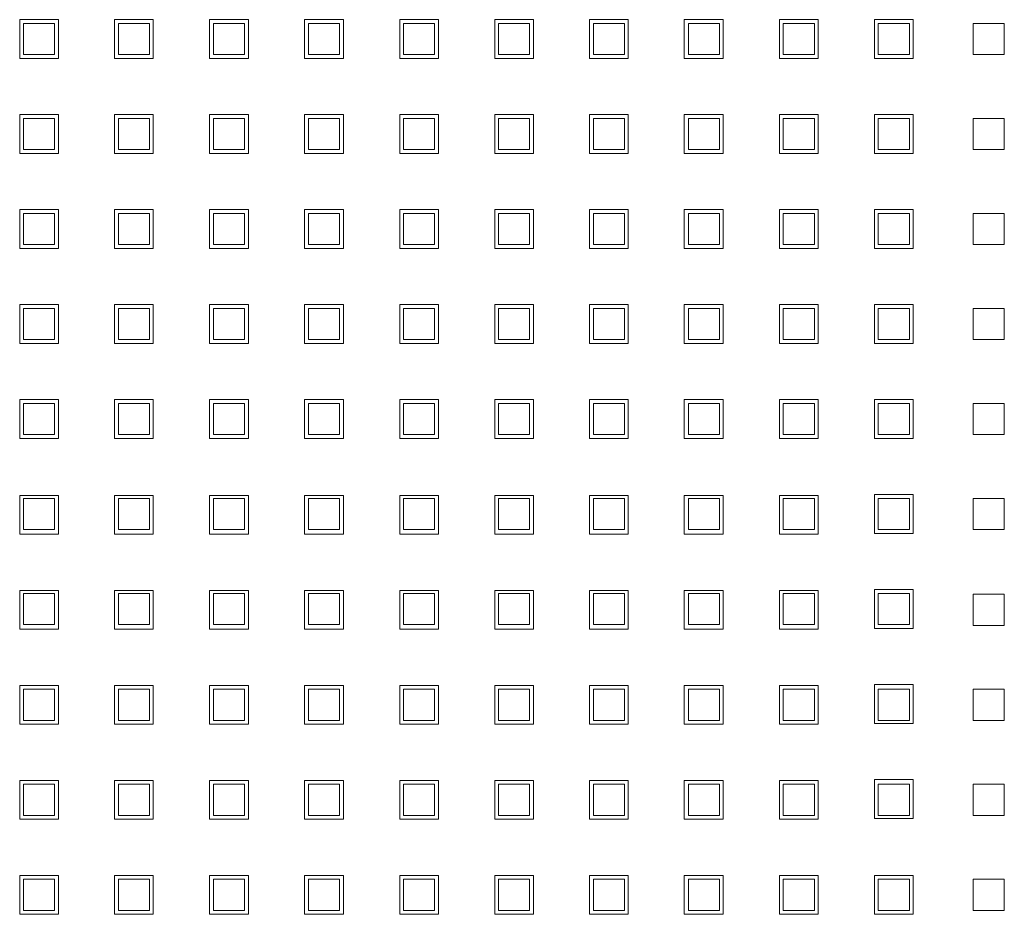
# Model space of a CAD drawing. Header units: millimetres. Extents: x -5941 to 19721, y -9230 to 6433.
# Tile 101 of 204: x 5874 to 5886, y -3925 to -3914. Entities that reach past the tile are written whole.
import ezdxf

# ---------------------------------------------------------------- set-up
doc = ezdxf.new("R2010")
doc.units = ezdxf.units.MM
doc.layers.add('GL-urzadzenia', color=6, linetype='Continuous', lineweight=20)

# ---------------------------------------------------------------- blocks, each defined once
blk = doc.blocks.new('RSen_55_ME_FB_SOg - fxza50a2veb - fully flat decoration panel - SH_daikin_tbq - standard-4997338-bottom')
at = {"lineweight": 18}
for p, q in [((46.47, 46.47), (46.47, 51.47)), ((46.47, 51.47), (51.47, 51.47)), ((50.97, 50.97), (46.97, 50.97)), ((46.97, 50.97), (46.97, 46.97)), ((50.97, 46.97), (50.97, 50.97)), ((51.47, 51.47), (51.47, 46.47)), ((58.67, 46.47), (58.67, 51.47)), ((58.67, 51.47), (63.67, 51.47)), ((63.2, 50.97), (59.2, 50.97)), ((59.2, 50.97), (59.2, 46.97)), ((63.2, 46.97), (63.2, 50.97)), ((63.67, 51.47), (63.67, 46.47)), ((70.93, 46.47), (70.93, 51.47)), ((70.93, 51.47), (75.93, 51.47)), ((75.43, 50.97), (71.43, 50.97)), ((71.43, 50.97), (71.43, 46.97)), ((75.43, 46.97), (75.43, 50.97)), ((75.93, 51.47), (75.93, 46.47)), ((83.16, 46.47), (83.16, 51.47)), ((83.16, 51.47), (88.16, 51.47)), ((87.66, 50.97), (83.66, 50.97)), ((83.66, 50.97), (83.66, 46.97)), ((87.66, 46.97), (87.66, 50.97)), ((88.16, 51.47), (88.16, 46.47)), ((95.42, 46.47), (95.42, 51.47)), ((95.42, 51.47), (100.42, 51.47)), ((99.89, 50.97), (95.89, 50.97)), ((95.89, 50.97), (95.89, 46.97)), ((99.89, 46.97), (99.89, 50.97)), ((100.42, 51.47), (100.42, 46.47)), ((107.65, 46.47), (107.65, 51.47)), ((107.65, 51.47), (112.65, 51.47)), ((112.12, 50.97), (108.12, 50.97)), ((108.12, 50.97), (108.12, 46.97)), ((112.12, 46.97), (112.12, 50.97)), ((112.65, 51.47), (112.65, 46.47)), ((119.85, 46.47), (119.85, 51.47)), ((119.85, 51.47), (124.85, 51.47)), ((124.35, 50.97), (120.35, 50.97)), ((120.35, 50.97), (120.35, 46.97)), ((124.35, 46.97), (124.35, 50.97)), ((124.85, 51.47), (124.85, 46.47)), ((132.05, 46.47), (132.05, 51.47)), ((132.05, 51.47), (137.05, 51.47)), ((136.58, 50.97), (132.58, 50.97)), ((132.58, 50.97), (132.58, 46.97)), ((136.58, 46.97), (136.58, 50.97)), ((137.05, 51.47), (137.05, 46.47)), ((144.31, 46.47), (144.31, 51.47)), ((144.31, 51.47), (149.31, 51.47)), ((148.81, 50.97), (144.81, 50.97)), ((144.81, 50.97), (144.81, 46.97)), ((148.81, 46.97), (148.81, 50.97)), ((149.31, 51.47), (149.31, 46.47)), ((156.54, 46.47), (156.54, 51.47)), ((156.54, 51.47), (161.54, 51.47)), ((161.04, 50.97), (157.04, 50.97)), ((157.04, 50.97), (157.04, 46.97)), ((161.04, 46.97), (161.04, 50.97)), ((161.54, 51.47), (161.54, 46.47)), ((169.27, 50.97), (173.27, 50.97)), ((169.27, 46.97), (169.27, 50.97)), ((173.27, 50.97), (173.27, 46.97)), ((46.97, 46.97), (50.97, 46.97)), ((59.2, 46.97), (63.2, 46.97)), ((71.43, 46.97), (75.43, 46.97)), ((83.66, 46.97), (87.66, 46.97)), ((95.89, 46.97), (99.89, 46.97)), ((108.12, 46.97), (112.12, 46.97)), ((120.35, 46.97), (124.35, 46.97)), ((132.58, 46.97), (136.58, 46.97)), ((144.81, 46.97), (148.81, 46.97)), ((157.04, 46.97), (161.04, 46.97)), ((173.27, 46.97), (169.27, 46.97)), ((51.47, 46.47), (46.47, 46.47)), ((63.67, 46.47), (58.67, 46.47)), ((75.93, 46.47), (70.93, 46.47)), ((88.16, 46.47), (83.16, 46.47)), ((100.42, 46.47), (95.42, 46.47)), ((112.65, 46.47), (107.65, 46.47)), ((124.85, 46.47), (119.85, 46.47)), ((137.05, 46.47), (132.05, 46.47)), ((149.31, 46.47), (144.31, 46.47)), ((161.54, 46.47), (156.54, 46.47)), ((46.47, 34.24), (46.47, 39.24)), ((46.47, 39.24), (51.47, 39.24)), ((50.97, 38.74), (46.97, 38.74)), ((46.97, 38.74), (46.97, 34.74)), ((50.97, 34.74), (50.97, 38.74)), ((51.47, 39.24), (51.47, 34.24)), ((58.67, 34.24), (58.67, 39.24)), ((58.67, 39.24), (63.67, 39.24)), ((63.2, 38.74), (59.2, 38.74)), ((59.2, 38.74), (59.2, 34.74)), ((63.2, 34.74), (63.2, 38.74)), ((63.67, 39.24), (63.67, 34.24)), ((70.93, 34.24), (70.93, 39.24)), ((70.93, 39.24), (75.93, 39.24)), ((75.43, 38.74), (71.43, 38.74)), ((71.43, 38.74), (71.43, 34.74)), ((75.43, 34.74), (75.43, 38.74)), ((75.93, 39.24), (75.93, 34.24)), ((83.16, 34.24), (83.16, 39.24)), ((83.16, 39.24), (88.16, 39.24)), ((87.66, 38.74), (83.66, 38.74)), ((83.66, 38.74), (83.66, 34.74)), ((87.66, 34.74), (87.66, 38.74)), ((88.16, 39.24), (88.16, 34.24)), ((95.42, 34.24), (95.42, 39.24)), ((95.42, 39.24), (100.42, 39.24)), ((99.89, 38.74), (95.89, 38.74)), ((95.89, 38.74), (95.89, 34.74)), ((99.89, 34.74), (99.89, 38.74)), ((100.42, 39.24), (100.42, 34.24)), ((107.65, 34.24), (107.65, 39.24)), ((107.65, 39.24), (112.65, 39.24)), ((112.12, 38.74), (108.12, 38.74)), ((108.12, 38.74), (108.12, 34.74)), ((112.12, 34.74), (112.12, 38.74)), ((112.65, 39.24), (112.65, 34.24)), ((119.85, 34.24), (119.85, 39.24)), ((119.85, 39.24), (124.85, 39.24)), ((124.35, 38.74), (120.35, 38.74)), ((120.35, 38.74), (120.35, 34.74)), ((124.35, 34.74), (124.35, 38.74)), ((124.85, 39.24), (124.85, 34.24)), ((132.05, 34.24), (132.05, 39.24)), ((132.05, 39.24), (137.05, 39.24)), ((136.58, 38.74), (132.58, 38.74)), ((132.58, 38.74), (132.58, 34.74)), ((136.58, 34.74), (136.58, 38.74)), ((137.05, 39.24), (137.05, 34.24)), ((144.31, 34.24), (144.31, 39.24)), ((144.31, 39.24), (149.31, 39.24)), ((148.81, 38.74), (144.81, 38.74)), ((144.81, 38.74), (144.81, 34.74)), ((148.81, 34.74), (148.81, 38.74)), ((149.31, 39.24), (149.31, 34.24)), ((156.54, 34.24), (156.54, 39.24)), ((156.54, 39.24), (161.54, 39.24)), ((161.04, 38.74), (157.04, 38.74)), ((157.04, 38.74), (157.04, 34.74)), ((161.04, 34.74), (161.04, 38.74)), ((161.54, 39.24), (161.54, 34.24)), ((169.27, 38.74), (173.27, 38.74)), ((169.27, 34.74), (169.27, 38.74)), ((173.27, 38.74), (173.27, 34.74)), ((51.47, 34.24), (46.47, 34.24)), ((46.97, 34.74), (50.97, 34.74)), ((63.67, 34.24), (58.67, 34.24)), ((59.2, 34.74), (63.2, 34.74)), ((75.93, 34.24), (70.93, 34.24)), ((71.43, 34.74), (75.43, 34.74)), ((88.16, 34.24), (83.16, 34.24)), ((83.66, 34.74), (87.66, 34.74)), ((100.42, 34.24), (95.42, 34.24)), ((95.89, 34.74), (99.89, 34.74)), ((112.65, 34.24), (107.65, 34.24)), ((108.12, 34.74), (112.12, 34.74)), ((124.85, 34.24), (119.85, 34.24)), ((120.35, 34.74), (124.35, 34.74)), ((137.05, 34.24), (132.05, 34.24)), ((132.58, 34.74), (136.58, 34.74)), ((149.31, 34.24), (144.31, 34.24)), ((144.81, 34.74), (148.81, 34.74)), ((161.54, 34.24), (156.54, 34.24)), ((157.04, 34.74), (161.04, 34.74)), ((173.27, 34.74), (169.27, 34.74)), ((46.47, 22.01), (46.47, 27.01)), ((46.47, 27.01), (51.47, 27.01)), ((51.47, 27.01), (51.47, 22.01)), ((58.67, 22.01), (58.67, 27.01)), ((58.67, 27.01), (63.67, 27.01)), ((63.67, 27.01), (63.67, 22.01)), ((70.93, 22.01), (70.93, 27.01)), ((70.93, 27.01), (75.93, 27.01)), ((75.93, 27.01), (75.93, 22.01)), ((83.16, 22.01), (83.16, 27.01)), ((83.16, 27.01), (88.16, 27.01)), ((88.16, 27.01), (88.16, 22.01)), ((95.42, 22.01), (95.42, 27.01)), ((95.42, 27.01), (100.42, 27.01)), ((100.42, 27.01), (100.42, 22.01)), ((107.65, 22.01), (107.65, 27.01)), ((107.65, 27.01), (112.65, 27.01)), ((112.65, 27.01), (112.65, 22.01)), ((119.85, 22.01), (119.85, 27.01)), ((119.85, 27.01), (124.85, 27.01)), ((124.85, 27.01), (124.85, 22.01)), ((132.05, 22.01), (132.05, 27.01)), ((132.05, 27.01), (137.05, 27.01)), ((137.05, 27.01), (137.05, 22.01)), ((144.31, 22.01), (144.31, 27.01)), ((144.31, 27.01), (149.31, 27.01)), ((149.31, 27.01), (149.31, 22.01)), ((156.54, 22.01), (156.54, 27.01)), ((156.54, 27.01), (161.54, 27.01)), ((161.54, 27.01), (161.54, 22.01)), ((50.97, 26.51), (46.97, 26.51)), ((46.97, 26.51), (46.97, 22.51)), ((50.97, 22.51), (50.97, 26.51)), ((63.2, 26.51), (59.2, 26.51)), ((59.2, 26.51), (59.2, 22.51)), ((63.2, 22.51), (63.2, 26.51)), ((75.43, 26.51), (71.43, 26.51)), ((71.43, 26.51), (71.43, 22.51)), ((75.43, 22.51), (75.43, 26.51)), ((87.66, 26.51), (83.66, 26.51)), ((83.66, 26.51), (83.66, 22.51)), ((87.66, 22.51), (87.66, 26.51)), ((99.89, 26.51), (95.89, 26.51)), ((95.89, 26.51), (95.89, 22.51)), ((99.89, 22.51), (99.89, 26.51)), ((112.12, 26.51), (108.12, 26.51)), ((108.12, 26.51), (108.12, 22.51)), ((112.12, 22.51), (112.12, 26.51)), ((124.35, 26.51), (120.35, 26.51)), ((120.35, 26.51), (120.35, 22.51)), ((124.35, 22.51), (124.35, 26.51)), ((136.58, 26.51), (132.58, 26.51)), ((132.58, 26.51), (132.58, 22.51)), ((136.58, 22.51), (136.58, 26.51)), ((148.81, 26.51), (144.81, 26.51)), ((144.81, 26.51), (144.81, 22.51)), ((148.81, 22.51), (148.81, 26.51)), ((161.04, 26.51), (157.04, 26.51)), ((157.04, 26.51), (157.04, 22.51)), ((161.04, 22.51), (161.04, 26.51)), ((169.27, 26.51), (173.27, 26.51)), ((169.27, 22.51), (169.27, 26.51)), ((173.27, 26.51), (173.27, 22.51)), ((51.47, 22.01), (46.47, 22.01)), ((46.97, 22.51), (50.97, 22.51)), ((63.67, 22.01), (58.67, 22.01)), ((59.2, 22.51), (63.2, 22.51)), ((75.93, 22.01), (70.93, 22.01)), ((71.43, 22.51), (75.43, 22.51)), ((88.16, 22.01), (83.16, 22.01)), ((83.66, 22.51), (87.66, 22.51)), ((100.42, 22.01), (95.42, 22.01)), ((95.89, 22.51), (99.89, 22.51)), ((112.65, 22.01), (107.65, 22.01)), ((108.12, 22.51), (112.12, 22.51)), ((124.85, 22.01), (119.85, 22.01)), ((120.35, 22.51), (124.35, 22.51)), ((137.05, 22.01), (132.05, 22.01)), ((132.58, 22.51), (136.58, 22.51)), ((149.31, 22.01), (144.31, 22.01)), ((144.81, 22.51), (148.81, 22.51)), ((161.54, 22.01), (156.54, 22.01)), ((157.04, 22.51), (161.04, 22.51)), ((173.27, 22.51), (169.27, 22.51)), ((46.47, 9.78), (46.47, 14.78)), ((46.47, 14.78), (51.47, 14.78)), ((50.97, 14.28), (46.97, 14.28)), ((46.97, 14.28), (46.97, 10.28)), ((50.97, 10.28), (50.97, 14.28)), ((51.47, 14.78), (51.47, 9.78)), ((58.67, 9.78), (58.67, 14.78)), ((58.67, 14.78), (63.67, 14.78)), ((63.2, 14.28), (59.2, 14.28)), ((59.2, 14.28), (59.2, 10.28)), ((63.2, 10.28), (63.2, 14.28)), ((63.67, 14.78), (63.67, 9.78)), ((70.93, 9.78), (70.93, 14.78)), ((70.93, 14.78), (75.93, 14.78)), ((75.43, 14.28), (71.43, 14.28)), ((71.43, 14.28), (71.43, 10.28)), ((75.43, 10.28), (75.43, 14.28)), ((75.93, 14.78), (75.93, 9.78)), ((83.16, 9.78), (83.16, 14.78)), ((83.16, 14.78), (88.16, 14.78)), ((87.66, 14.28), (83.66, 14.28)), ((83.66, 14.28), (83.66, 10.28)), ((87.66, 10.28), (87.66, 14.28)), ((88.16, 14.78), (88.16, 9.78)), ((95.42, 9.78), (95.42, 14.78)), ((95.42, 14.78), (100.42, 14.78)), ((99.89, 14.28), (95.89, 14.28)), ((95.89, 14.28), (95.89, 10.28)), ((99.89, 10.28), (99.89, 14.28)), ((100.42, 14.78), (100.42, 9.78)), ((107.65, 9.78), (107.65, 14.78)), ((107.65, 14.78), (112.65, 14.78)), ((112.12, 14.28), (108.12, 14.28)), ((108.12, 14.28), (108.12, 10.28)), ((112.12, 10.28), (112.12, 14.28)), ((112.65, 14.78), (112.65, 9.78)), ((119.85, 9.78), (119.85, 14.78)), ((119.85, 14.78), (124.85, 14.78)), ((124.35, 14.28), (120.35, 14.28)), ((120.35, 14.28), (120.35, 10.28)), ((124.35, 10.28), (124.35, 14.28)), ((124.85, 14.78), (124.85, 9.78)), ((132.05, 9.78), (132.05, 14.78)), ((132.05, 14.78), (137.05, 14.78)), ((136.58, 14.28), (132.58, 14.28)), ((132.58, 14.28), (132.58, 10.28)), ((136.58, 10.28), (136.58, 14.28)), ((137.05, 14.78), (137.05, 9.78)), ((144.31, 9.78), (144.31, 14.78)), ((144.31, 14.78), (149.31, 14.78)), ((148.81, 14.28), (144.81, 14.28)), ((144.81, 14.28), (144.81, 10.28)), ((148.81, 10.28), (148.81, 14.28)), ((149.31, 14.78), (149.31, 9.78)), ((156.54, 9.78), (156.54, 14.78)), ((156.54, 14.78), (161.54, 14.78)), ((161.04, 14.28), (157.04, 14.28)), ((157.04, 14.28), (157.04, 10.28)), ((161.04, 10.28), (161.04, 14.28)), ((161.54, 14.78), (161.54, 9.78)), ((169.27, 14.28), (173.27, 14.28)), ((169.27, 10.28), (169.27, 14.28)), ((173.27, 14.28), (173.27, 10.28)), ((46.97, 10.28), (50.97, 10.28)), ((59.2, 10.28), (63.2, 10.28)), ((71.43, 10.28), (75.43, 10.28)), ((83.66, 10.28), (87.66, 10.28)), ((95.89, 10.28), (99.89, 10.28)), ((108.12, 10.28), (112.12, 10.28)), ((120.35, 10.28), (124.35, 10.28)), ((132.58, 10.28), (136.58, 10.28)), ((144.81, 10.28), (148.81, 10.28)), ((157.04, 10.28), (161.04, 10.28)), ((173.27, 10.28), (169.27, 10.28)), ((51.47, 9.78), (46.47, 9.78)), ((63.67, 9.78), (58.67, 9.78)), ((75.93, 9.78), (70.93, 9.78)), ((88.16, 9.78), (83.16, 9.78)), ((100.42, 9.78), (95.42, 9.78)), ((112.65, 9.78), (107.65, 9.78)), ((124.85, 9.78), (119.85, 9.78)), ((137.05, 9.78), (132.05, 9.78)), ((149.31, 9.78), (144.31, 9.78)), ((161.54, 9.78), (156.54, 9.78)), ((46.47, -2.45), (46.47, 2.55)), ((46.47, 2.55), (51.47, 2.55)), ((51.47, 2.55), (51.47, -2.45)), ((58.67, -2.45), (58.67, 2.55)), ((58.67, 2.55), (63.67, 2.55)), ((63.67, 2.55), (63.67, -2.45)), ((70.93, -2.45), (70.93, 2.55)), ((70.93, 2.55), (75.93, 2.55)), ((75.93, 2.55), (75.93, -2.45)), ((83.16, -2.45), (83.16, 2.55)), ((83.16, 2.55), (88.16, 2.55)), ((88.16, 2.55), (88.16, -2.45)), ((95.42, -2.45), (95.42, 2.55)), ((95.42, 2.55), (100.42, 2.55)), ((100.42, 2.55), (100.42, -2.45)), ((107.65, -2.45), (107.65, 2.55)), ((107.65, 2.55), (112.65, 2.55)), ((112.65, 2.55), (112.65, -2.45)), ((119.85, -2.45), (119.85, 2.55)), ((119.85, 2.55), (124.85, 2.55)), ((124.85, 2.55), (124.85, -2.45)), ((132.05, -2.45), (132.05, 2.55)), ((132.05, 2.55), (137.05, 2.55)), ((137.05, 2.55), (137.05, -2.45)), ((144.31, -2.45), (144.31, 2.55)), ((144.31, 2.55), (149.31, 2.55)), ((149.31, 2.55), (149.31, -2.45)), ((156.54, -2.45), (156.54, 2.55)), ((156.54, 2.55), (161.54, 2.55)), ((161.54, 2.55), (161.54, -2.45)), ((50.97, 2.05), (46.97, 2.05)), ((46.97, 2.05), (46.97, -1.95)), ((50.97, -1.95), (50.97, 2.05)), ((63.2, 2.05), (59.2, 2.05)), ((59.2, 2.05), (59.2, -1.95)), ((63.2, -1.95), (63.2, 2.05)), ((75.43, 2.05), (71.43, 2.05)), ((71.43, 2.05), (71.43, -1.95)), ((75.43, -1.95), (75.43, 2.05)), ((87.66, 2.05), (83.66, 2.05)), ((83.66, 2.05), (83.66, -1.95)), ((87.66, -1.95), (87.66, 2.05)), ((99.89, 2.05), (95.89, 2.05)), ((95.89, 2.05), (95.89, -1.95)), ((99.89, -1.95), (99.89, 2.05)), ((112.12, 2.05), (108.12, 2.05)), ((108.12, 2.05), (108.12, -1.95)), ((112.12, -1.95), (112.12, 2.05)), ((124.35, 2.05), (120.35, 2.05)), ((120.35, 2.05), (120.35, -1.95)), ((124.35, -1.95), (124.35, 2.05)), ((136.58, 2.05), (132.58, 2.05)), ((132.58, 2.05), (132.58, -1.95)), ((136.58, -1.95), (136.58, 2.05)), ((148.81, 2.05), (144.81, 2.05)), ((144.81, 2.05), (144.81, -1.95)), ((148.81, -1.95), (148.81, 2.05)), ((161.04, 2.05), (157.04, 2.05)), ((157.04, 2.05), (157.04, -1.95)), ((161.04, -1.95), (161.04, 2.05)), ((169.27, 2.05), (173.27, 2.05)), ((169.27, -1.95), (169.27, 2.05)), ((173.27, 2.05), (173.27, -1.95)), ((51.47, -2.45), (46.47, -2.45)), ((46.97, -1.95), (50.97, -1.95)), ((63.67, -2.45), (58.67, -2.45)), ((59.2, -1.95), (63.2, -1.95)), ((75.93, -2.45), (70.93, -2.45)), ((71.43, -1.95), (75.43, -1.95)), ((88.16, -2.45), (83.16, -2.45)), ((83.66, -1.95), (87.66, -1.95)), ((100.42, -2.45), (95.42, -2.45)), ((95.89, -1.95), (99.89, -1.95)), ((112.65, -2.45), (107.65, -2.45)), ((108.12, -1.95), (112.12, -1.95)), ((124.85, -2.45), (119.85, -2.45)), ((120.35, -1.95), (124.35, -1.95)), ((137.05, -2.45), (132.05, -2.45)), ((132.58, -1.95), (136.58, -1.95)), ((149.31, -2.45), (144.31, -2.45)), ((144.81, -1.95), (148.81, -1.95)), ((161.54, -2.45), (156.54, -2.45)), ((157.04, -1.95), (161.04, -1.95)), ((173.27, -1.95), (169.27, -1.95)), ((46.47, -14.78), (46.47, -9.78)), ((46.47, -9.78), (51.47, -9.78)), ((51.47, -9.78), (51.47, -14.78)), ((58.67, -14.78), (58.67, -9.78)), ((58.67, -9.78), (63.67, -9.78)), ((63.67, -9.78), (63.67, -14.78)), ((70.93, -9.78), (75.93, -9.78)), ((70.93, -14.78), (70.93, -9.78)), ((75.93, -9.78), (75.93, -14.78)), ((83.16, -9.78), (88.16, -9.78)), ((83.16, -14.78), (83.16, -9.78)), ((88.16, -9.78), (88.16, -14.78)), ((95.42, -9.78), (100.42, -9.78)), ((95.42, -14.78), (95.42, -9.78)), ((100.42, -9.78), (100.42, -14.78)), ((107.65, -9.78), (112.65, -9.78)), ((107.65, -14.78), (107.65, -9.78)), ((112.65, -9.78), (112.65, -14.78)), ((119.85, -14.78), (119.85, -9.78)), ((119.85, -9.78), (124.85, -9.78)), ((124.85, -9.78), (124.85, -14.78)), ((132.05, -14.78), (132.05, -9.78)), ((132.05, -9.78), (137.05, -9.78)), ((137.05, -9.78), (137.05, -14.78)), ((144.31, -9.78), (149.31, -9.78)), ((144.31, -14.78), (144.31, -9.78)), ((149.31, -9.78), (149.31, -14.78)), ((156.54, -14.68), (156.54, -9.68)), ((156.54, -9.68), (161.54, -9.68)), ((161.54, -9.68), (161.54, -14.68)), ((50.97, -10.18), (46.97, -10.18)), ((46.97, -10.18), (46.97, -14.18)), ((50.97, -14.18), (50.97, -10.18)), ((63.2, -10.18), (59.2, -10.18)), ((59.2, -10.18), (59.2, -14.18)), ((63.2, -14.18), (63.2, -10.18)), ((75.43, -10.18), (71.43, -10.18)), ((71.43, -10.18), (71.43, -14.18)), ((75.43, -14.18), (75.43, -10.18)), ((87.66, -10.18), (83.66, -10.18)), ((83.66, -10.18), (83.66, -14.18)), ((87.66, -14.18), (87.66, -10.18)), ((99.89, -10.18), (95.89, -10.18)), ((95.89, -10.18), (95.89, -14.18)), ((99.89, -14.18), (99.89, -10.18)), ((112.12, -10.18), (108.12, -10.18)), ((108.12, -10.18), (108.12, -14.18)), ((112.12, -14.18), (112.12, -10.18)), ((124.35, -10.18), (120.35, -10.18)), ((120.35, -10.18), (120.35, -14.18)), ((124.35, -14.18), (124.35, -10.18)), ((136.58, -10.18), (132.58, -10.18)), ((132.58, -10.18), (132.58, -14.18)), ((136.58, -14.18), (136.58, -10.18)), ((148.81, -10.18), (144.81, -10.18)), ((144.81, -10.18), (144.81, -14.18)), ((148.81, -14.18), (148.81, -10.18)), ((161.04, -10.18), (157.04, -10.18)), ((157.04, -10.18), (157.04, -14.18)), ((161.04, -14.18), (161.04, -10.18)), ((169.27, -10.18), (173.27, -10.18)), ((169.27, -14.18), (169.27, -10.18)), ((173.27, -10.18), (173.27, -14.18)), ((51.47, -14.78), (46.47, -14.78)), ((46.97, -14.18), (50.97, -14.18)), ((63.67, -14.78), (58.67, -14.78)), ((59.2, -14.18), (63.2, -14.18)), ((75.93, -14.78), (70.93, -14.78)), ((71.43, -14.18), (75.43, -14.18)), ((88.16, -14.78), (83.16, -14.78)), ((83.66, -14.18), (87.66, -14.18)), ((100.42, -14.78), (95.42, -14.78)), ((95.89, -14.18), (99.89, -14.18)), ((112.65, -14.78), (107.65, -14.78)), ((108.12, -14.18), (112.12, -14.18)), ((124.85, -14.78), (119.85, -14.78)), ((120.35, -14.18), (124.35, -14.18)), ((137.05, -14.78), (132.05, -14.78)), ((132.58, -14.18), (136.58, -14.18)), ((149.31, -14.78), (144.31, -14.78)), ((144.81, -14.18), (148.81, -14.18)), ((161.54, -14.68), (156.54, -14.68)), ((157.04, -14.18), (161.04, -14.18)), ((173.27, -14.18), (169.27, -14.18)), ((46.47, -27.01), (46.47, -22.01)), ((46.47, -22.01), (51.47, -22.01)), ((50.97, -22.41), (46.97, -22.41)), ((46.97, -22.41), (46.97, -26.41)), ((50.97, -26.41), (50.97, -22.41)), ((51.47, -22.01), (51.47, -27.01)), ((58.67, -27.01), (58.67, -22.01)), ((58.67, -22.01), (63.67, -22.01)), ((63.2, -22.41), (59.2, -22.41)), ((59.2, -22.41), (59.2, -26.41)), ((63.2, -26.41), (63.2, -22.41)), ((63.67, -22.01), (63.67, -27.01)), ((70.93, -22.01), (75.93, -22.01)), ((70.93, -27.01), (70.93, -22.01)), ((75.43, -22.41), (71.43, -22.41)), ((71.43, -22.41), (71.43, -26.41)), ((75.43, -26.41), (75.43, -22.41)), ((75.93, -22.01), (75.93, -27.01)), ((83.16, -22.01), (88.16, -22.01)), ((83.16, -27.01), (83.16, -22.01)), ((87.66, -22.41), (83.66, -22.41)), ((83.66, -22.41), (83.66, -26.41)), ((87.66, -26.41), (87.66, -22.41)), ((88.16, -22.01), (88.16, -27.01)), ((95.42, -22.01), (100.42, -22.01)), ((95.42, -27.01), (95.42, -22.01)), ((99.89, -22.41), (95.89, -22.41)), ((95.89, -22.41), (95.89, -26.41)), ((99.89, -26.41), (99.89, -22.41)), ((100.42, -22.01), (100.42, -27.01)), ((107.65, -22.01), (112.65, -22.01)), ((107.65, -27.01), (107.65, -22.01)), ((112.12, -22.41), (108.12, -22.41)), ((108.12, -22.41), (108.12, -26.41)), ((112.12, -26.41), (112.12, -22.41)), ((112.65, -22.01), (112.65, -27.01)), ((119.85, -27.01), (119.85, -22.01)), ((119.85, -22.01), (124.85, -22.01)), ((124.35, -22.41), (120.35, -22.41)), ((120.35, -22.41), (120.35, -26.41)), ((124.35, -26.41), (124.35, -22.41)), ((124.85, -22.01), (124.85, -27.01)), ((132.05, -27.01), (132.05, -22.01)), ((132.05, -22.01), (137.05, -22.01)), ((136.58, -22.41), (132.58, -22.41)), ((132.58, -22.41), (132.58, -26.41)), ((136.58, -26.41), (136.58, -22.41)), ((137.05, -22.01), (137.05, -27.01)), ((144.31, -22.01), (149.31, -22.01)), ((144.31, -27.01), (144.31, -22.01)), ((148.81, -22.41), (144.81, -22.41)), ((144.81, -22.41), (144.81, -26.41)), ((148.81, -26.41), (148.81, -22.41)), ((149.31, -22.01), (149.31, -27.01)), ((156.54, -26.91), (156.54, -21.91)), ((156.54, -21.91), (161.54, -21.91)), ((161.04, -22.41), (157.04, -22.41)), ((157.04, -22.41), (157.04, -26.41)), ((161.04, -26.41), (161.04, -22.41)), ((161.54, -21.91), (161.54, -26.91)), ((169.27, -26.51), (169.27, -22.51)), ((169.27, -22.51), (173.27, -22.51)), ((173.27, -22.51), (173.27, -26.51)), ((46.97, -26.41), (50.97, -26.41)), ((59.2, -26.41), (63.2, -26.41)), ((71.43, -26.41), (75.43, -26.41)), ((83.66, -26.41), (87.66, -26.41)), ((95.89, -26.41), (99.89, -26.41)), ((108.12, -26.41), (112.12, -26.41)), ((120.35, -26.41), (124.35, -26.41)), ((132.58, -26.41), (136.58, -26.41)), ((144.81, -26.41), (148.81, -26.41)), ((157.04, -26.41), (161.04, -26.41)), ((173.27, -26.51), (169.27, -26.51)), ((51.47, -27.01), (46.47, -27.01)), ((63.67, -27.01), (58.67, -27.01)), ((75.93, -27.01), (70.93, -27.01)), ((88.16, -27.01), (83.16, -27.01)), ((100.42, -27.01), (95.42, -27.01)), ((112.65, -27.01), (107.65, -27.01)), ((124.85, -27.01), (119.85, -27.01)), ((137.05, -27.01), (132.05, -27.01)), ((149.31, -27.01), (144.31, -27.01)), ((161.54, -26.91), (156.54, -26.91)), ((156.54, -39.14), (156.54, -34.14)), ((156.54, -34.14), (161.54, -34.14)), ((161.54, -34.14), (161.54, -39.14)), ((46.47, -39.24), (46.47, -34.24)), ((46.47, -34.24), (51.47, -34.24)), ((50.97, -34.74), (46.97, -34.74)), ((46.97, -34.74), (46.97, -38.74)), ((50.97, -38.74), (50.97, -34.74)), ((51.47, -34.24), (51.47, -39.24)), ((58.67, -39.24), (58.67, -34.24)), ((58.67, -34.24), (63.67, -34.24)), ((63.2, -34.74), (59.2, -34.74)), ((59.2, -34.74), (59.2, -38.74)), ((63.2, -38.74), (63.2, -34.74)), ((63.67, -34.24), (63.67, -39.24)), ((70.93, -34.24), (75.93, -34.24)), ((70.93, -39.24), (70.93, -34.24)), ((75.43, -34.74), (71.43, -34.74)), ((71.43, -34.74), (71.43, -38.74)), ((75.43, -38.74), (75.43, -34.74)), ((75.93, -34.24), (75.93, -39.24)), ((83.16, -34.24), (88.16, -34.24)), ((83.16, -39.24), (83.16, -34.24)), ((87.66, -34.74), (83.66, -34.74)), ((83.66, -34.74), (83.66, -38.74)), ((87.66, -38.74), (87.66, -34.74)), ((88.16, -34.24), (88.16, -39.24)), ((95.42, -34.24), (100.42, -34.24)), ((95.42, -39.24), (95.42, -34.24)), ((99.89, -34.74), (95.89, -34.74)), ((95.89, -34.74), (95.89, -38.74)), ((99.89, -38.74), (99.89, -34.74)), ((100.42, -34.24), (100.42, -39.24)), ((107.65, -34.24), (112.65, -34.24)), ((107.65, -39.24), (107.65, -34.24)), ((112.12, -34.74), (108.12, -34.74)), ((108.12, -34.74), (108.12, -38.74)), ((112.12, -38.74), (112.12, -34.74)), ((112.65, -34.24), (112.65, -39.24)), ((119.85, -39.24), (119.85, -34.24)), ((119.85, -34.24), (124.85, -34.24)), ((124.35, -34.74), (120.35, -34.74)), ((120.35, -34.74), (120.35, -38.74)), ((124.35, -38.74), (124.35, -34.74)), ((124.85, -34.24), (124.85, -39.24)), ((132.05, -39.24), (132.05, -34.24)), ((132.05, -34.24), (137.05, -34.24)), ((136.58, -34.74), (132.58, -34.74)), ((132.58, -34.74), (132.58, -38.74)), ((136.58, -38.74), (136.58, -34.74)), ((137.05, -34.24), (137.05, -39.24)), ((144.31, -34.24), (149.31, -34.24)), ((144.31, -39.24), (144.31, -34.24)), ((148.81, -34.74), (144.81, -34.74)), ((144.81, -34.74), (144.81, -38.74)), ((148.81, -38.74), (148.81, -34.74)), ((149.31, -34.24), (149.31, -39.24)), ((161.04, -34.74), (157.04, -34.74)), ((157.04, -34.74), (157.04, -38.74)), ((161.04, -38.74), (161.04, -34.74)), ((169.27, -38.74), (169.27, -34.74)), ((169.27, -34.74), (173.27, -34.74)), ((173.27, -34.74), (173.27, -38.74)), ((51.47, -39.24), (46.47, -39.24)), ((46.97, -38.74), (50.97, -38.74)), ((63.67, -39.24), (58.67, -39.24)), ((59.2, -38.74), (63.2, -38.74)), ((75.93, -39.24), (70.93, -39.24)), ((71.43, -38.74), (75.43, -38.74)), ((88.16, -39.24), (83.16, -39.24)), ((83.66, -38.74), (87.66, -38.74)), ((100.42, -39.24), (95.42, -39.24)), ((95.89, -38.74), (99.89, -38.74)), ((112.65, -39.24), (107.65, -39.24)), ((108.12, -38.74), (112.12, -38.74)), ((124.85, -39.24), (119.85, -39.24)), ((120.35, -38.74), (124.35, -38.74)), ((137.05, -39.24), (132.05, -39.24)), ((132.58, -38.74), (136.58, -38.74)), ((149.31, -39.24), (144.31, -39.24)), ((144.81, -38.74), (148.81, -38.74)), ((161.54, -39.14), (156.54, -39.14)), ((157.04, -38.74), (161.04, -38.74)), ((173.27, -38.74), (169.27, -38.74)), ((46.47, -51.47), (46.47, -46.47)), ((46.47, -46.47), (51.47, -46.47)), ((51.47, -46.47), (51.47, -51.47)), ((58.67, -51.47), (58.67, -46.47)), ((58.67, -46.47), (63.67, -46.47)), ((63.67, -46.47), (63.67, -51.47)), ((70.93, -46.47), (75.93, -46.47)), ((70.93, -51.47), (70.93, -46.47)), ((75.93, -46.47), (75.93, -51.47)), ((83.16, -46.47), (88.16, -46.47)), ((83.16, -51.47), (83.16, -46.47)), ((88.16, -46.47), (88.16, -51.47)), ((95.42, -46.47), (100.42, -46.47)), ((95.42, -51.47), (95.42, -46.47)), ((100.42, -46.47), (100.42, -51.47)), ((107.65, -46.47), (112.65, -46.47)), ((107.65, -51.47), (107.65, -46.47)), ((112.65, -46.47), (112.65, -51.47)), ((119.85, -51.47), (119.85, -46.47)), ((119.85, -46.47), (124.85, -46.47)), ((124.85, -46.47), (124.85, -51.47)), ((132.05, -51.47), (132.05, -46.47)), ((132.05, -46.47), (137.05, -46.47)), ((137.05, -46.47), (137.05, -51.47)), ((144.31, -46.47), (149.31, -46.47)), ((144.31, -51.47), (144.31, -46.47)), ((149.31, -46.47), (149.31, -51.47)), ((156.54, -51.37), (156.54, -46.37)), ((156.54, -46.37), (161.54, -46.37)), ((161.54, -46.37), (161.54, -51.37)), ((50.97, -46.97), (46.97, -46.97)), ((46.97, -46.97), (46.97, -50.97)), ((50.97, -50.97), (50.97, -46.97)), ((63.2, -46.97), (59.2, -46.97)), ((59.2, -46.97), (59.2, -50.97)), ((63.2, -50.97), (63.2, -46.97)), ((75.43, -46.97), (71.43, -46.97)), ((71.43, -46.97), (71.43, -50.97)), ((75.43, -50.97), (75.43, -46.97)), ((87.66, -46.97), (83.66, -46.97)), ((83.66, -46.97), (83.66, -50.97)), ((87.66, -50.97), (87.66, -46.97)), ((99.89, -46.97), (95.89, -46.97)), ((95.89, -46.97), (95.89, -50.97)), ((99.89, -50.97), (99.89, -46.97)), ((112.12, -46.97), (108.12, -46.97)), ((108.12, -46.97), (108.12, -50.97)), ((112.12, -50.97), (112.12, -46.97)), ((124.35, -46.97), (120.35, -46.97)), ((120.35, -46.97), (120.35, -50.97)), ((124.35, -50.97), (124.35, -46.97)), ((136.58, -46.97), (132.58, -46.97)), ((132.58, -46.97), (132.58, -50.97)), ((136.58, -50.97), (136.58, -46.97)), ((148.81, -46.97), (144.81, -46.97)), ((144.81, -46.97), (144.81, -50.97)), ((148.81, -50.97), (148.81, -46.97)), ((161.04, -46.97), (157.04, -46.97)), ((157.04, -46.97), (157.04, -50.97)), ((161.04, -50.97), (161.04, -46.97)), ((169.27, -50.97), (169.27, -46.97)), ((169.27, -46.97), (173.27, -46.97)), ((173.27, -46.97), (173.27, -50.97)), ((51.47, -51.47), (46.47, -51.47)), ((46.97, -50.97), (50.97, -50.97)), ((63.67, -51.47), (58.67, -51.47)), ((59.2, -50.97), (63.2, -50.97)), ((75.93, -51.47), (70.93, -51.47)), ((71.43, -50.97), (75.43, -50.97)), ((88.16, -51.47), (83.16, -51.47)), ((83.66, -50.97), (87.66, -50.97)), ((100.42, -51.47), (95.42, -51.47)), ((95.89, -50.97), (99.89, -50.97)), ((112.65, -51.47), (107.65, -51.47)), ((108.12, -50.97), (112.12, -50.97)), ((124.85, -51.47), (119.85, -51.47)), ((120.35, -50.97), (124.35, -50.97)), ((137.05, -51.47), (132.05, -51.47)), ((132.58, -50.97), (136.58, -50.97)), ((149.31, -51.47), (144.31, -51.47)), ((144.81, -50.97), (148.81, -50.97)), ((161.54, -51.37), (156.54, -51.37)), ((157.04, -50.97), (161.04, -50.97)), ((173.27, -50.97), (169.27, -50.97)), ((46.47, -63.7), (46.47, -58.7)), ((46.47, -58.7), (51.47, -58.7)), ((50.97, -59.2), (46.97, -59.2)), ((46.97, -59.2), (46.97, -63.2)), ((50.97, -63.2), (50.97, -59.2)), ((51.47, -58.7), (51.47, -63.7)), ((58.67, -63.7), (58.67, -58.7)), ((58.67, -58.7), (63.67, -58.7)), ((63.2, -59.2), (59.2, -59.2)), ((59.2, -59.2), (59.2, -63.2)), ((63.2, -63.2), (63.2, -59.2)), ((63.67, -58.7), (63.67, -63.7)), ((70.93, -58.7), (75.93, -58.7)), ((70.93, -63.7), (70.93, -58.7)), ((75.43, -59.2), (71.43, -59.2)), ((71.43, -59.2), (71.43, -63.2)), ((75.43, -63.2), (75.43, -59.2)), ((75.93, -58.7), (75.93, -63.7)), ((83.16, -58.7), (88.16, -58.7)), ((83.16, -63.7), (83.16, -58.7)), ((87.66, -59.2), (83.66, -59.2)), ((83.66, -59.2), (83.66, -63.2)), ((87.66, -63.2), (87.66, -59.2)), ((88.16, -58.7), (88.16, -63.7)), ((95.42, -58.7), (100.42, -58.7)), ((95.42, -63.7), (95.42, -58.7)), ((99.89, -59.2), (95.89, -59.2)), ((95.89, -59.2), (95.89, -63.2)), ((99.89, -63.2), (99.89, -59.2)), ((100.42, -58.7), (100.42, -63.7)), ((107.65, -58.7), (112.65, -58.7)), ((107.65, -63.7), (107.65, -58.7)), ((112.12, -59.2), (108.12, -59.2)), ((108.12, -59.2), (108.12, -63.2)), ((112.12, -63.2), (112.12, -59.2)), ((112.65, -58.7), (112.65, -63.7)), ((119.85, -63.7), (119.85, -58.7)), ((119.85, -58.7), (124.85, -58.7)), ((124.35, -59.2), (120.35, -59.2)), ((120.35, -59.2), (120.35, -63.2)), ((124.35, -63.2), (124.35, -59.2)), ((124.85, -58.7), (124.85, -63.7)), ((132.05, -63.7), (132.05, -58.7)), ((132.05, -58.7), (137.05, -58.7)), ((136.58, -59.2), (132.58, -59.2)), ((132.58, -59.2), (132.58, -63.2)), ((136.58, -63.2), (136.58, -59.2)), ((137.05, -58.7), (137.05, -63.7)), ((144.31, -58.7), (149.31, -58.7)), ((144.31, -63.7), (144.31, -58.7)), ((148.81, -59.2), (144.81, -59.2)), ((144.81, -59.2), (144.81, -63.2)), ((148.81, -63.2), (148.81, -59.2)), ((149.31, -58.7), (149.31, -63.7)), ((156.54, -63.7), (156.54, -58.7)), ((156.54, -58.7), (161.54, -58.7)), ((161.04, -59.2), (157.04, -59.2)), ((157.04, -59.2), (157.04, -63.2)), ((161.04, -63.2), (161.04, -59.2)), ((161.54, -58.7), (161.54, -63.7)), ((169.27, -63.2), (169.27, -59.2)), ((169.27, -59.2), (173.27, -59.2)), ((173.27, -59.2), (173.27, -63.2)), ((46.97, -63.2), (50.97, -63.2)), ((59.2, -63.2), (63.2, -63.2)), ((71.43, -63.2), (75.43, -63.2)), ((83.66, -63.2), (87.66, -63.2)), ((95.89, -63.2), (99.89, -63.2)), ((108.12, -63.2), (112.12, -63.2)), ((120.35, -63.2), (124.35, -63.2)), ((132.58, -63.2), (136.58, -63.2)), ((144.81, -63.2), (148.81, -63.2)), ((157.04, -63.2), (161.04, -63.2)), ((173.27, -63.2), (169.27, -63.2)), ((51.47, -63.7), (46.47, -63.7)), ((63.67, -63.7), (58.67, -63.7)), ((75.93, -63.7), (70.93, -63.7)), ((88.16, -63.7), (83.16, -63.7)), ((100.42, -63.7), (95.42, -63.7)), ((112.65, -63.7), (107.65, -63.7)), ((124.85, -63.7), (119.85, -63.7)), ((137.05, -63.7), (132.05, -63.7)), ((149.31, -63.7), (144.31, -63.7)), ((161.54, -63.7), (156.54, -63.7))]:
    blk.add_line(p, q, dxfattribs=at)
blk = doc.blocks.new('2658cea6-5bf1-4a8d-8ecb-1a42f1d0a86a')
at = {"lineweight": 18}
blk.add_blockref('RSen_55_ME_FB_SOg - fxza50a2veb - fully flat decoration panel - SH_daikin_tbq - standard-4997338-bottom', (0, 0), dxfattribs=at)
blk = doc.blocks.new('116a95a6-ef70-443d-9a1b-21b416471860')
at = {"layer": 'GL-urzadzenia', "xscale": 0.1, "yscale": 0.1, "zscale": 0.1}
blk.add_blockref('2658cea6-5bf1-4a8d-8ecb-1a42f1d0a86a', (35.05, -31), dxfattribs=at)

msp = doc.modelspace()

# ---------------------------------------------------------------- block references
at = {"layer": 'GL-urzadzenia'}
msp.add_blockref('116a95a6-ef70-443d-9a1b-21b416471860', (5833.982, -3888.085), dxfattribs=at)

doc.saveas('drawing.dxf')
